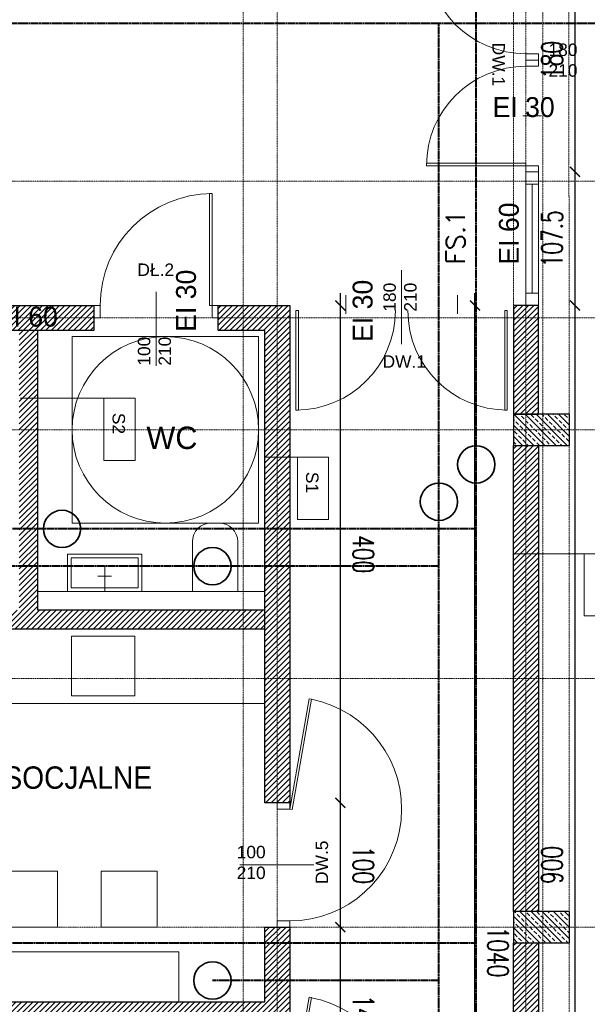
# Model space of a CAD drawing. Header units: millimetres. Extents: x -115268 to 140687, y -37779 to 24471.
# Tile 111 of 256: x 52883 to 53340, y -5489 to -4697. Entities that reach past the tile are written whole.
import ezdxf
from ezdxf.enums import TextEntityAlignment as Align

# ---------------------------------------------------------------- set-up
doc = ezdxf.new("R2010")
doc.units = ezdxf.units.MM
doc.header["$PDMODE"] = 2
doc.header["$PDSIZE"] = 1
for name, pattern in [('AUSGEZOGEN', [0]), ('DASHDOT', [1, 0.5, -0.25, 0, -0.25]), ('DASHED', [19.05, 12.7, -6.35])]:
    doc.linetypes.add(name, pattern=pattern)
doc.layers.get('0').update_dxf_attribs({"lineweight": 9})
for name, color, linetype, lineweight in [('A - STOLARKA - ZESTAWIENIE', 140, 'Continuous', 9), ('A opis', 1, 'Continuous', 13), ('A stolarka', 4, 'Continuous', 9), ('A wyp ruchome', 253, 'Continuous', 9), ('A_CIENKA', 7, 'Continuous', 9), ('A_HATCH', 8, 'Continuous', 9), ('A_KONSTRUKCJA', 3, 'Continuous', 25), ('A_MUROWANE', 30, 'Continuous', 25), ('A_OSIE', 1, 'DASHDOT', 9), ('A_PRZERYW', 8, 'DASHED', 9), ('\x9dciany', 7, 'Continuous', 9)]:
    doc.layers.add(name, color=color, linetype=linetype, lineweight=lineweight)
doc.layers.add('A_WYMIAR', color=253, linetype='Continuous', lineweight=5, transparency=0.2)
doc.styles.add('Arial', font='arial.ttf')
doc.styles.add('Arial CE', font='arial.ttf')
doc.styles.add('ROMANS', font='romanpl.shx', dxfattribs={"bigfont": 'romanbigpl.shx'})
doc.styles.add('romans 1-100', font='romans.shx', dxfattribs={"width": 0.7, "height": 17})
doc.dimstyles.new('___SKALA_1_100', dxfattribs={"dimscale": 10, "dimtxt": 17, "dimasz": 0.8, "dimexe": 2, "dimexo": 2, "dimgap": 1, "dimtad": 1, "dimdec": 4, "dimrnd": 0.5, "dimdsep": 46, "dimtxsty": 'romans 1-100', "dimblk": 'ARCHTICK', "dimcen": 0.1, "dimdle": 1, "dimse1": 1, "dimse2": 1, "dimadec": 0, "dimazin": 0, "dimtfac": 1, "dimtdec": 4, "dimtix": 1, "dimtmove": 0, "dimatfit": 3, "dimldrblk": 'ARCHTICK', "dimfxl": 6, "dimfxlon": 1, "dimtolj": 1, "dimarcsym": 0})

# ---------------------------------------------------------------- blocks, each defined once
blk = doc.blocks.new('AnonymMegaMac_nNn037')
at = {"layer": 'A stolarka', "color": 3, "linetype": 'AUSGEZOGEN', "lineweight": 0}
blk.add_line((39057.77, -7854.61), (39042.77, -7854.61), dxfattribs=at)
at = {"layer": 'A stolarka', "color": 7, "linetype": 'AUSGEZOGEN', "lineweight": 0}
for points in [[(39055.27, -7809.61), (39057.24, -7809.96), (39072.86, -7721.33), (39070.89, -7720.98)], [(39045.27, -7804.61), (39045.27, -7809.61), (39055.27, -7809.61), (39055.27, -7804.61)], [(39045.27, -7899.61), (39045.27, -7904.61), (39055.27, -7904.61), (39055.27, -7899.61)]]:
    blk.add_lwpolyline(points, close=True, dxfattribs=at)
at = {"layer": 'A stolarka', "color": 8, "linetype": 'AUSGEZOGEN', "lineweight": 0}
blk.add_arc((39055.27, -7809.61), 90, 270, 78.72666, dxfattribs=at)
blk = doc.blocks.new('AnonymMegaMac_nNn038')
at = {"layer": 'A stolarka', "color": 3, "linetype": 'AUSGEZOGEN', "lineweight": 0}
blk.add_line((39057.77, -8094.61), (39042.77, -8094.61), dxfattribs=at)
at = {"layer": 'A stolarka', "color": 7, "linetype": 'AUSGEZOGEN', "lineweight": 0}
for points in [[(39055.27, -8049.61), (39057.24, -8049.96), (39072.86, -7961.33), (39070.89, -7960.98)], [(39045.27, -8044.61), (39045.27, -8049.61), (39055.27, -8049.61), (39055.27, -8044.61)], [(39045.27, -8139.61), (39045.27, -8144.61), (39055.27, -8144.61), (39055.27, -8139.61)]]:
    blk.add_lwpolyline(points, close=True, dxfattribs=at)
at = {"layer": 'A stolarka', "color": 8, "linetype": 'AUSGEZOGEN', "lineweight": 0}
blk.add_arc((39055.27, -8049.61), 90, 270, 78.72666, dxfattribs=at)
blk = doc.blocks.new('AnonymMegaMac_nNn049')
at = {"layer": 'A stolarka', "color": 3, "linetype": 'AUSGEZOGEN', "lineweight": 0}
blk.add_line((38947.77, -7402.11), (38947.77, -7417.11), dxfattribs=at)
at = {"layer": 'A stolarka', "color": 7, "linetype": 'AUSGEZOGEN', "lineweight": 0}
for points in [[(38992.77, -7404.61), (38990.77, -7404.61), (38990.77, -7314.61), (38992.77, -7314.61)], [(38902.77, -7414.61), (38897.77, -7414.61), (38897.77, -7404.61), (38902.77, -7404.61)], [(38997.77, -7414.61), (38992.77, -7414.61), (38992.77, -7404.61), (38997.77, -7404.61)]]:
    blk.add_lwpolyline(points, close=True, dxfattribs=at)
at = {"layer": 'A stolarka', "color": 8, "linetype": 'AUSGEZOGEN', "lineweight": 0}
blk.add_arc((38992.77, -7404.61), 90, 90, 180, dxfattribs=at)
blk = doc.blocks.new('bateria_nNn052')
at = {"layer": 'A wyp ruchome', "color": 8, "linetype": 'AUSGEZOGEN', "lineweight": 0}
for points in [[(38906.46, -7634.61), (38906.46, -7614.61)], [(38901.07, -7622.3), (38911.84, -7622.3)]]:
    blk.add_lwpolyline(points, dxfattribs=at)
blk = doc.blocks.new('bateria1_nNn051')
blk.add_blockref('bateria_nNn052', (0, 0))
blk = doc.blocks.new('_ArchTick')
at = {"color": 0, "linetype": 'ByBlock', "const_width": 0.15}
blk.add_lwpolyline([(-0.5, -0.5), (0.5, 0.5)], dxfattribs=at)
blk = doc.blocks.new('*D221')
at = {"layer": 'A_WYMIAR', "color": 0, "lineweight": -2, "transparency": 16777216}
blk.add_line((51670.47, -7123.57), (54060.47, -7123.57), dxfattribs=at)
at = {"layer": 'Defpoints', "color": 0, "transparency": 16777216}
for p in [(51680.47, -4432.31), (54050.47, -6032.31), (54050.47, -7123.57)]:
    blk.add_point(p, dxfattribs=at)
at = {"layer": 'A_WYMIAR', "color": 0, "lineweight": -2, "transparency": 16777216, "xscale": 8, "yscale": 8, "zscale": 8, "rotation": 180}
blk.add_blockref('_ArchTick', (51680.47, -7123.57), dxfattribs=at)
at = {"layer": 'A_WYMIAR', "color": 0, "lineweight": -2, "transparency": 16777216, "xscale": 8, "yscale": 8, "zscale": 8}
blk.add_blockref('_ArchTick', (54050.47, -7123.57), dxfattribs=at)
at = {"layer": 'A_WYMIAR', "color": 0, "transparency": 16777216, "insert": (52865.47, -7105.07), "char_height": 17, "attachment_point": 5, "style": 'romans 1-100'}
blk.add_mtext('\\A1;2370', dxfattribs=at)
blk = doc.blocks.new('*D291')
at = {"layer": 'A_WYMIAR', "color": 0, "lineweight": -2, "transparency": 16777216}
blk.add_line((53329.9, -4629.13), (53329.9, -4829.13), dxfattribs=at)
at = {"layer": 'Defpoints', "color": 0, "transparency": 16777216}
for p in [(53300.47, -4639.13), (53300.47, -4819.13), (53329.9, -4819.13)]:
    blk.add_point(p, dxfattribs=at)
at = {"layer": 'A_WYMIAR', "color": 0, "lineweight": -2, "transparency": 16777216, "xscale": 8, "yscale": 8, "zscale": 8}
for p, rotation in [((53329.9, -4639.13), 90), ((53329.9, -4819.13), 270)]:
    blk.add_blockref('_ArchTick', p, dxfattribs=dict(at, rotation=rotation))
at = {"layer": 'A_WYMIAR', "color": 0, "transparency": 16777216, "insert": (53311.4, -4729.13), "char_height": 17, "attachment_point": 5, "rotation": 90, "style": 'romans 1-100'}
blk.add_mtext('\\A1;180', dxfattribs=at)
blk = doc.blocks.new('*D292')
at = {"layer": 'A_WYMIAR', "color": 0, "lineweight": -2, "transparency": 16777216}
blk.add_line((53329.9, -4809.13), (53329.9, -4936.63), dxfattribs=at)
at = {"layer": 'Defpoints', "color": 0, "transparency": 16777216}
for p in [(53300.47, -4819.13), (53300.47, -4926.63), (53329.9, -4926.63)]:
    blk.add_point(p, dxfattribs=at)
at = {"layer": 'A_WYMIAR', "color": 0, "lineweight": -2, "transparency": 16777216, "xscale": 8, "yscale": 8, "zscale": 8}
for p, rotation in [((53329.9, -4819.13), 90), ((53329.9, -4926.63), 270)]:
    blk.add_blockref('_ArchTick', p, dxfattribs=dict(at, rotation=rotation))
at = {"layer": 'A_WYMIAR', "color": 0, "transparency": 16777216, "insert": (53311.4, -4872.88), "char_height": 17, "attachment_point": 5, "rotation": 90, "style": 'romans 1-100'}
blk.add_mtext('\\A1;107.5', dxfattribs=at)
blk = doc.blocks.new('*D293')
at = {"layer": 'A_WYMIAR', "color": 0, "lineweight": -2, "transparency": 16777216}
blk.add_line((53329.9, -4916.63), (53329.9, -5836.63), dxfattribs=at)
at = {"layer": 'Defpoints', "color": 0, "transparency": 16777216}
for p in [(53300.47, -4926.63), (53329.84, -5826.63), (53329.9, -5826.63)]:
    blk.add_point(p, dxfattribs=at)
at = {"layer": 'A_WYMIAR', "color": 0, "lineweight": -2, "transparency": 16777216, "xscale": 8, "yscale": 8, "zscale": 8}
for p, rotation in [((53329.9, -4926.63), 90), ((53329.9, -5826.63), 270)]:
    blk.add_blockref('_ArchTick', p, dxfattribs=dict(at, rotation=rotation))
at = {"layer": 'A_WYMIAR', "color": 0, "transparency": 16777216, "insert": (53311.4, -5376.63), "char_height": 17, "attachment_point": 5, "rotation": 90, "style": 'romans 1-100'}
blk.add_mtext('\\A1;900', dxfattribs=at)
blk = doc.blocks.new('*D470')
at = {"layer": 'A_WYMIAR', "color": 0, "lineweight": -2, "ltscale": 0.5, "transparency": 16777216}
blk.add_line((53141.13, -4916.63), (53141.13, -5336.63), dxfattribs=at)
at = {"layer": 'Defpoints', "color": 0, "ltscale": 0.5, "transparency": 16777216}
for p in [(53100.47, -4926.63), (53100.47, -5326.63), (53141.13, -5326.63)]:
    blk.add_point(p, dxfattribs=at)
at = {"layer": 'A_WYMIAR', "color": 0, "lineweight": -2, "ltscale": 0.5, "transparency": 16777216, "xscale": 8, "yscale": 8, "zscale": 8}
for p, rotation in [((53141.13, -4926.63), 90), ((53141.13, -5326.63), 270)]:
    blk.add_blockref('_ArchTick', p, dxfattribs=dict(at, rotation=rotation))
at = {"layer": 'A_WYMIAR', "color": 0, "ltscale": 0.5, "transparency": 16777216, "insert": (53159.63, -5126.63), "char_height": 17, "attachment_point": 5, "rotation": 270, "style": 'romans 1-100'}
blk.add_mtext('\\A1;400', dxfattribs=at)
blk = doc.blocks.new('*D471')
at = {"layer": 'A_WYMIAR', "color": 0, "lineweight": -2, "ltscale": 0.5, "transparency": 16777216}
blk.add_line((53141.13, -5416.63), (53141.13, -5576.63), dxfattribs=at)
at = {"layer": 'Defpoints', "color": 0, "ltscale": 0.5, "transparency": 16777216}
for p in [(53100.47, -5426.63), (53100.47, -5566.63), (53141.13, -5566.63)]:
    blk.add_point(p, dxfattribs=at)
at = {"layer": 'A_WYMIAR', "color": 0, "lineweight": -2, "ltscale": 0.5, "transparency": 16777216, "xscale": 8, "yscale": 8, "zscale": 8}
for p, rotation in [((53141.13, -5426.63), 90.00000000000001), ((53141.13, -5566.63), 270)]:
    blk.add_blockref('_ArchTick', p, dxfattribs=dict(at, rotation=rotation))
at = {"layer": 'A_WYMIAR', "color": 0, "ltscale": 0.5, "transparency": 16777216, "insert": (53159.63, -5496.63), "char_height": 17, "attachment_point": 5, "rotation": 270, "style": 'romans 1-100'}
blk.add_mtext('\\A1;140', dxfattribs=at)
blk = doc.blocks.new('*D472')
at = {"layer": 'A_WYMIAR', "color": 0, "lineweight": -2, "ltscale": 0.5, "transparency": 16777216}
blk.add_line((53141.13, -5316.63), (53141.13, -5436.63), dxfattribs=at)
at = {"layer": 'Defpoints', "color": 0, "ltscale": 0.5, "transparency": 16777216}
for p in [(53073.64, -5326.63), (53073.64, -5426.63), (53141.13, -5426.63)]:
    blk.add_point(p, dxfattribs=at)
at = {"layer": 'A_WYMIAR', "color": 0, "lineweight": -2, "ltscale": 0.5, "transparency": 16777216, "xscale": 8, "yscale": 8, "zscale": 8}
for p, rotation in [((53141.13, -5326.63), 89.99999999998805), ((53141.13, -5426.63), 269.9999999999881)]:
    blk.add_blockref('_ArchTick', p, dxfattribs=dict(at, rotation=rotation))
at = {"layer": 'A_WYMIAR', "color": 0, "ltscale": 0.5, "transparency": 16777216, "insert": (53159.63, -5376.63), "char_height": 17, "attachment_point": 5, "rotation": 270, "style": 'romans 1-100'}
blk.add_mtext('\\A1;100', dxfattribs=at)
blk = doc.blocks.new('*D487')
at = {"layer": 'A_WYMIAR', "color": 0, "lineweight": -2, "ltscale": 0.5, "transparency": 16777216}
blk.add_line((53249.47, -5976.63), (53249.47, -4916.63), dxfattribs=at)
at = {"layer": 'Defpoints', "color": 0, "ltscale": 0.5, "transparency": 16777216}
for p in [(53249.47, -4926.63), (53280.47, -4926.63), (53280.47, -5966.63)]:
    blk.add_point(p, dxfattribs=at)
at = {"layer": 'A_WYMIAR', "color": 0, "lineweight": -2, "ltscale": 0.5, "transparency": 16777216, "xscale": 8, "yscale": 8, "zscale": 8}
for p, rotation in [((53249.47, -4926.63), 90), ((53249.47, -5966.63), 270)]:
    blk.add_blockref('_ArchTick', p, dxfattribs=dict(at, rotation=rotation))
at = {"layer": 'A_WYMIAR', "color": 0, "ltscale": 0.5, "transparency": 16777216, "insert": (53267.97, -5446.63), "char_height": 17, "attachment_point": 5, "rotation": 270, "style": 'romans 1-100'}
blk.add_mtext('\\A1;1040', dxfattribs=at)
blk = doc.blocks.new('*U2072')
at = {"lineweight": 5, "ltscale": 0.25}
h = blk.add_hatch(dxfattribs=at)
h.set_pattern_fill('ANSI33', color=256, style=0)
h.set_pattern_definition([(45, (0, -25), (-4.4901, 4.4901), []), (45, (4.49, -25), (-4.4901, 4.4901), [3.175, -1.5875])])
h.paths.add_polyline_path([(0, 0), (0, -45), (25, -45), (25, 0)])
blk.add_lwpolyline([(0, 0), (0, -45), (25, -45), (25, 0)], close=True)
blk = doc.blocks.new('1 słupy parter Wola swietlica')
at = {"rotation": 90}
for p in [(1562.5, -785), (1562.5, -1185)]:
    blk.add_blockref('*U2072', p, dxfattribs=at)
blk = doc.blocks.new('AnonymMegaMac_nNn04')
at = {"layer": 'A stolarka', "color": 3, "linetype": 'AUSGEZOGEN', "lineweight": 0}
blk.add_line((39242.77, -7149.61), (39257.77, -7149.61), dxfattribs=at)
at = {"layer": 'A stolarka', "color": 7, "linetype": 'AUSGEZOGEN', "lineweight": 0}
for points in [[(39245.27, -7109.61), (39245.27, -7111.61), (39165.27, -7111.61), (39165.27, -7109.61)], [(39255.27, -7104.61), (39255.27, -7109.61), (39245.27, -7109.61), (39245.27, -7104.61)], [(39255.27, -7189.61), (39255.27, -7194.61), (39245.27, -7194.61), (39245.27, -7189.61)]]:
    blk.add_lwpolyline(points, close=True, dxfattribs=at)
at = {"layer": 'A stolarka', "color": 8, "linetype": 'AUSGEZOGEN', "lineweight": 0}
blk.add_arc((39245.27, -7109.61), 80, 180, 270, dxfattribs=at)
blk = doc.blocks.new('AnonymMegaMac_nNn05')
at = {"layer": 'A stolarka', "color": 3, "linetype": 'AUSGEZOGEN', "lineweight": 0}
blk.add_line((39242.77, -7239.61), (39257.77, -7239.61), dxfattribs=at)
at = {"layer": 'A stolarka', "color": 7, "linetype": 'AUSGEZOGEN', "lineweight": 0}
for points in [[(39255.27, -7199.61), (39255.27, -7194.61), (39245.27, -7194.61), (39245.27, -7199.61)], [(39245.27, -7279.61), (39245.27, -7277.61), (39165.27, -7277.61), (39165.27, -7279.61)], [(39255.27, -7284.61), (39255.27, -7279.61), (39245.27, -7279.61), (39245.27, -7284.61)]]:
    blk.add_lwpolyline(points, close=True, dxfattribs=at)
at = {"layer": 'A stolarka', "color": 8, "linetype": 'AUSGEZOGEN', "lineweight": 0}
blk.add_arc((39245.27, -7279.61), 80, 90, 180, dxfattribs=at)

msp = doc.modelspace()

# ---------------------------------------------------------------- hatches: boundary and pattern name
at = {"layer": 'A_HATCH', "transparency": 33554687}
h = msp.add_hatch(dxfattribs=at)
h.set_pattern_fill('ANSI31', color=256, angle=-2e-14)
h.paths.add_polyline_path([(53100.46936, -6009.74214), (53080.46936, -6009.74214), (53080.46936, -6426.62645), (53100.46936, -6426.62645)])
h.paths.add_polyline_path([(53100.46936, -5426.62645), (53080.46936, -5426.62645), (53080.46936, -5486.62645), (52700.46936, -5486.62645), (52700.46936, -5439.12645), (52680.46936, -5439.12645), (52680.46936, -5566.62645), (52700.46936, -5566.62645), (52700.46936, -5506.62645), (53080.46936, -5506.62645), (53080.46936, -5566.62645), (53100.46936, -5566.62645)])
h.paths.add_polyline_path([(53100.46936, -4926.62645), (53042.96936, -4926.62645), (53042.96936, -4946.62645), (53080.46936, -4946.62645), (53080.46936, -5326.62645), (53100.46936, -5326.62645)])
h.paths.add_polyline_path([(52942.96936, -4926.62645), (52837.96936, -4926.62645), (52837.96936, -4946.62645), (52942.96936, -4946.62645)])
h.paths.add_polyline_path([(53695.46936, -5826.62645), (53555.46936, -5826.62645), (53555.46936, -5846.62645), (53670.46936, -5846.62645), (53670.46936, -6026.62645), (53690.46936, -6026.62645), (53690.46936, -5846.62645), (53695.46936, -5846.62645)])
h.paths.add_polyline_path([(53690.46936, -6026.62645), (53670.46936, -6026.62645), (53670.46936, -6126.62645), (53690.46936, -6126.62645)])
h.paths.add_polyline_path([(53690.46936, -6126.62645), (53670.46936, -6126.62645), (53670.46936, -6181.62645), (53690.46936, -6181.62645)])
h.paths.add_polyline_path([(53940.46936, -5826.62645), (53790.46936, -5826.62645), (53790.46936, -5846.62645), (53940.46936, -5846.62645)])
h.paths.add_polyline_path([(53940.46936, -5826.62645), (53940.46936, -5846.62645)], flags=17)
h.paths.add_polyline_path([(53790.46936, -5826.62645), (53785.46936, -5826.62645), (53785.46936, -5846.62645), (53790.46936, -5846.62645)])
h.paths.add_polyline_path([(53325.46936, -5826.62645), (53325.46936, -5846.62645), (53465.46936, -5846.62645), (53465.46936, -5826.62645)])
h.paths.add_polyline_path([(53300.46936, -5851.62645), (53280.46936, -5851.62645), (53280.46936, -5966.62645), (53290.46936, -5966.62645), (53300.46936, -5966.62645)])
h.paths.add_polyline_path([(53300.46936, -5439.12645), (53280.46936, -5439.12645), (53280.46936, -5813.62645), (53300.46936, -5813.62645)])
h.paths.add_polyline_path([(53280.46936, -5014.12645), (53300.46936, -5014.12645), (53300.46936, -4926.62645), (53280.46936, -4926.62645)])
h.paths.add_polyline_path([(53300.46936, -5039.12645), (53280.46936, -5039.12645), (53280.46936, -5414.12645), (53300.46936, -5414.12645)])
h.paths.add_polyline_path([(52700.46936, -5839.12645), (52680.46936, -5839.12645), (52680.46936, -5909.74214), (52700.46936, -5909.74214)])
h.paths.add_polyline_path([(52700.46936, -5814.12645), (52700.46936, -5826.62645), (53080.46936, -5826.62645), (53080.46936, -5909.74214), (53100.46936, -5909.74214), (53100.46936, -5666.62645), (53080.46936, -5666.62645), (53080.46936, -5806.62645), (52700.46936, -5806.62645), (52700.46936, -5666.62645), (52680.46936, -5666.62645), (52680.46936, -5814.12645)])
h.paths.add_polyline_path([(52680.46936, -5014.12645), (52700.46936, -5014.12645), (52700.46936, -4946.62645), (52737.96936, -4946.62645), (52737.96936, -4926.62645), (52680.46936, -4926.62645)])
h.paths.add_polyline_path([(52700.46936, -5039.12645), (52680.46936, -5039.12645), (52680.46936, -5314.12645), (52700.46936, -5314.12645)])
h = msp.add_hatch(dxfattribs=at)
h.set_pattern_fill('ANSI31', color=256, angle=-2e-14)
h.paths.add_polyline_path([(53080.46923, -5171.62645), (52897.96936, -5171.62645), (52897.96936, -4946.62645), (52882.96936, -4946.62645), (52882.96936, -5171.62645), (52700.46936, -5171.62645), (52700.46936, -5186.62645), (53080.46923, -5186.62645)])

# ---------------------------------------------------------------- linework, layer by layer
msp.add_line((53280.46936, -4926.62645), (53300.46936, -4926.62645))
at = {"layer": 'A opis', "color": 0, "ltscale": 0.5}
for p, q in [((53190.44809, -4957.59459), (53190.44809, -4898.09688)), ((52992.96936, -4975.12561), (52992.96936, -4915.62789)), ((53060.40625, -5376.58347), (53119.90397, -5376.58347))]:
    msp.add_line(p, q, dxfattribs=at)
at = {"layer": 'A stolarka'}
for p, q in [((53300.46936, -4819.12645), (53300.46936, -4926.62645)), ((53290.46936, -4916.62645), (53290.46936, -4829.12645)), ((53295.46936, -4916.62645), (53295.46936, -4829.12645)), ((53145.46936, -4933.20434), (53145.46936, -4918.20434)), ((53235.46936, -4933.20434), (53235.46936, -4918.20434))]:
    msp.add_line(p, q, dxfattribs=at)
for points in [[(53300.46936, -4829.12645), (53300.46936, -4819.12645), (53290.46936, -4819.12645), (53290.46936, -4829.12645), (53300.46936, -4829.12645)], [(53300.46936, -4926.62645), (53300.46936, -4916.62645), (53290.46936, -4916.62645), (53290.46936, -4926.62645), (53300.46936, -4926.62645)]]:
    msp.add_lwpolyline(points, dxfattribs=at)
at = {"layer": 'A wyp ruchome'}
for p, q in [((52975.93242, -5192.62645), (52975.93242, -5240.62645)), ((52700.46936, -5246.62645), (53080.46936, -5246.62645))]:
    msp.add_line(p, q, dxfattribs=at)
msp.add_lwpolyline([(53058.70807, -5156.61951), (53058.69147, -5116.61951, 0.414213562), (53043.68524, -5101.62574), (53037.1848, -5101.62892, 0.414204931), (53022.19103, -5116.6347), (53022.20645, -5156.63411), (53058.70807, -5156.61848)], format="xyb", dxfattribs=at)
for points in [[(52921.65957, -5126.62569), (52981.65957, -5126.62569), (52981.65957, -5156.62569), (52921.65957, -5156.62569)], [(52924.65957, -5129.62569), (52978.65957, -5129.62569), (52978.65957, -5153.62569), (52924.65957, -5153.62569)], [(52868.82716, -5426.62645), (52868.82716, -5381.62645), (52913.82716, -5381.62645), (52913.82716, -5426.62645)], [(52948.82716, -5426.62645), (52948.82716, -5381.62645), (52993.82716, -5381.62645), (52993.82716, -5426.62645)]]:
    msp.add_lwpolyline(points, close=True, dxfattribs=at)
for points in [[(53080.46923, -5186.62645), (53080.46923, -5156.62645), (52897.96936, -5156.62488)], [(52975.93242, -5240.62645), (52924.93242, -5240.62645), (52924.93242, -5192.62645), (52975.93242, -5192.62645)], [(52771.32716, -5446.62645), (53011.32716, -5446.62645), (53011.32716, -5486.62645)]]:
    msp.add_lwpolyline(points, dxfattribs=at)
at = {"layer": 'A_CIENKA'}
for points in [[(53105.46936, -4930.70434), (53107.46936, -4930.70434), (53107.46936, -5010.70434), (53105.46936, -5010.70434)], [(53275.46936, -4930.70434), (53273.46936, -4930.70434), (53273.46936, -5010.70434), (53275.46936, -5010.70434)]]:
    msp.add_lwpolyline(points, close=True, dxfattribs=at)
for centre, start, end in [((53105.46936, -4930.70434), 270, 360), ((53275.46936, -4930.70434), 180, 270)]:
    msp.add_arc(centre, 80, start, end, dxfattribs=at)
at = {"layer": 'A_KONSTRUKCJA', "color": 177, "linetype": 'DASHED', "lineweight": 40, "ltscale": 0.05, "true_color": 0x293189}
for p, q in [((53250.46936, -6484.63005), (53250.46936, -4669.875)), ((53250.46936, -5106.25729), (52714.07126, -5106.25729)), ((53250.46936, -5439.55075), (52714.07126, -5439.55075))]:
    msp.add_line(p, q, dxfattribs=at)
at = {"layer": 'A_KONSTRUKCJA', "color": 240, "linetype": 'DASHED', "lineweight": 40, "ltscale": 0.05, "true_color": 0xed1f24}
for p, q in [((53911.97665, -4699.875), (51831.05743, -4699.875)), ((53220.46936, -6514.63005), (53220.46936, -4699.875)), ((53220.46936, -5136.25729), (52862.7772, -5136.25729)), ((53220.46936, -5469.55075), (53038.31659, -5469.55075))]:
    msp.add_line(p, q, dxfattribs=at)
at = {"layer": 'A_MUROWANE'}
msp.add_line((52700.46936, -5186.62645), (53080.46936, -5186.62645), dxfattribs=at)
for points in [[(52837.96936, -4926.62645), (52942.96936, -4926.62645), (52942.96936, -4946.62645), (52837.96936, -4946.62645)], [(53042.96936, -4926.62645), (53100.46936, -4926.62645), (53100.46936, -5326.62645), (53080.46936, -5326.62645), (53080.46936, -4946.62645), (53042.96936, -4946.62645)], [(53280.46936, -5014.12645), (53300.46936, -5014.12645), (53300.46936, -4926.62645), (53280.46936, -4926.62645)], [(53280.46936, -5039.12645), (53300.46936, -5039.12645), (53300.46936, -5414.12645), (53280.46936, -5414.12645)], [(52700.46936, -5439.12645), (52700.46936, -5486.62645), (53080.46936, -5486.62645), (53080.46936, -5426.62645), (53100.46936, -5426.62645), (53100.46936, -5566.62645), (53080.46936, -5566.62645), (53080.46936, -5506.62645), (52700.46936, -5506.62645), (52700.46936, -5566.62645), (52680.46936, -5566.62645), (52680.46936, -5439.12645)], [(53300.46936, -5813.62645), (53280.46936, -5813.62645), (53280.46936, -5439.12645), (53300.46936, -5439.12645)]]:
    msp.add_lwpolyline(points, close=True, dxfattribs=at)
msp.add_lwpolyline([(53080.46936, -5171.62645), (52897.96936, -5171.62645), (52897.96936, -4946.62645)], dxfattribs=at)
at = {"layer": 'A_OSIE', "ltscale": 0.3, "transparency": 33554559}
for p, q in [((53062.96936, -3902.99015), (53062.96936, -7140.05215)), ((53090.46936, -7140.05215), (53090.46936, -3902.99015)), ((53290.46936, -3902.99015), (53290.46936, -7140.05215)), ((54341.80835, -4826.62645), (51440.84596, -4826.62645)), ((51440.84596, -4936.62645), (54341.80835, -4936.62645)), ((54341.80835, -5026.62645), (51440.84596, -5026.62645)), ((54341.80835, -5226.62645), (51440.84596, -5226.62645)), ((54341.80835, -5426.62645), (51440.84596, -5426.62645))]:
    msp.add_line(p, q, dxfattribs=at)
at = {"layer": 'A_PRZERYW', "ltscale": 0.01}
for points in [[(53304.07741, -6611.62645), (53304.07741, -4282.10609)], [(53325.46936, -6611.62645), (53324.95789, -4306.62645)], [(53280.46936, -4926.62645), (53280.46936, -4639.12645)]]:
    msp.add_lwpolyline(points, dxfattribs=at)
at = {"layer": 'A_WYMIAR'}
for points in [[(52883.62877, -5001.22796), (52976.08414, -5001.22796), (52976.08414, -5051.22796), (52956.08414, -5051.22796), (52951.08414, -5051.22796), (52951.08414, -5001.22796)], [(53080.46936, -5048.67695), (53131.67268, -5048.67695), (53131.67268, -5098.67695), (53111.67268, -5098.67695), (53106.67268, -5098.67695), (53106.67268, -5048.67695)], [(53280.46936, -5126.32408), (53362.40179, -5126.32408), (53362.40179, -5176.32408), (53342.40179, -5176.32408), (53337.40179, -5176.32408), (53337.40179, -5126.32408)]]:
    msp.add_lwpolyline(points, dxfattribs=at)
at = {"layer": 'A_WYMIAR', "color": 177, "lineweight": 35, "true_color": 0x293189}
for centre in [(53250.46936, -5054.44318), (52917.3452, -5106.25729)]:
    msp.add_circle(centre, 15, dxfattribs=at)
at = {"layer": 'A_WYMIAR', "color": 240, "lineweight": 35, "true_color": 0xed1f24}
for centre in [(53220.46936, -5084.44318), (53038.31659, -5136.25729), (53038.31659, -5469.55075)]:
    msp.add_circle(centre, 15, dxfattribs=at)
at = {"layer": '\x9dciany'}
for p, q in [((52925.46936, -4951.62645), (53075.46936, -4951.62645)), ((52925.46936, -5101.62645), (52925.46936, -4951.62645)), ((53075.46936, -5101.62645), (53075.46936, -4951.62645)), ((52925.46936, -5101.62645), (53075.46936, -5101.62645))]:
    msp.add_line(p, q, dxfattribs=at)
msp.add_circle((53000.46936, -5026.62645), 75, dxfattribs=at)

# ---------------------------------------------------------------- block references
msp.add_blockref('bateria1_nNn051', (14045.20271, 2477.98413))
at = {"layer": 'A stolarka'}
for name, p in [('AnonymMegaMac_nNn04', (14045.20271, 2465.48413)), ('AnonymMegaMac_nNn05', (14045.20271, 2465.48413)), ('AnonymMegaMac_nNn049', (14045.20271, 2477.98413)), ('AnonymMegaMac_nNn037', (14045.20271, 2477.98413)), ('AnonymMegaMac_nNn038', (14045.20271, 2477.98413))]:
    msp.add_blockref(name, p, dxfattribs=at)
at = {"layer": 'A_KONSTRUKCJA'}
msp.add_blockref('1 słupy parter Wola swietlica', (51717.96936, -4254.12645), dxfattribs=at)

# ---------------------------------------------------------------- texts
at = {"layer": 'A - STOLARKA - ZESTAWIENIE', "color": 7, "insert": (53226.32504, -4893.58942), "char_height": 15, "width": 1942.4424976, "attachment_point": 1, "rotation": 90, "style": 'ROMANS'}
msp.add_mtext('{\\Fromans|c238;FS.1}', dxfattribs=at)
at = {"layer": 'A_WYMIAR', "color": 7}
for s, rotation, p in [('EI 30', 360, (53263.62073, -4774.99542)), ('EI 60', 90, (53284.7044, -4893.66857)), ('EI 30', 90, (53025.05631, -4947.74202)), ('EI 30', 90, (53167.09315, -4955.85185)), ('REI 60', 360, (52848.59087, -4943.57658))]:
    msp.add_text(s, height=16, rotation=rotation, dxfattribs=at).set_placement(p)
at = {"layer": 'A_WYMIAR', "char_height": 10, "attachment_point": 1, "style": 'Arial'}
for s, width, heights, insert, rotation in [('DW.1', 473.6976626, [9.22219], (53273.49785, -4715.21649), 270), ('180\\P210', 89.6345912, [30.02254], (53175.78902, -4931.57471), 90), ('100\\P210', 89.6345912, [30.02254], (52978.31029, -4974.99286), 90), ('S2', 473.6976626, [9.22219], (52967.98456, -5012.92879), 270), ('S1', 473.6976626, [9.22219], (53123.5731, -5060.37778), 270), ('DW.5', 473.6976626, [9.22219], (53121.28794, -5391.90574), 90)]:
    msp.add_mtext_dynamic_manual_height_columns(s, width=width, gutter_width=1.25, heights=heights, dxfattribs=dict(at, insert=insert, rotation=rotation))
for s, width, heights, insert in [('180\\P210', 89.6345912, [30.02254], (53308.60172, -4715.87969)), ('DŁ.2', 473.6976626, [9.22219], (52977.95833, -4892.79883)), ('DW.1', 473.6976626, [9.22219], (53175.12582, -4966.67857)), ('100\\P210', 89.6345912, [30.02254], (53057.80983, -5361.2612))]:
    msp.add_mtext_dynamic_manual_height_columns(s, width=width, gutter_width=1.25, heights=heights, dxfattribs=dict(at, insert=insert))
at = {"layer": '\x9dciany', "style": 'Arial CE', "width": 0.979625}
msp.add_text('WC', height=18, dxfattribs=at).set_placement((52985.20271, -5042.01587), (53026.24271, -5042.01587), align=Align.FIT)
at = {"layer": '\x9dciany', "color": 7, "linetype": 'Continuous', "lineweight": 35, "style": 'Arial CE', "width": 0.900532}
msp.add_text('POM. SOCJALNE', height=18, rotation=360, dxfattribs=at).set_placement((52806.05601, -5315.33895), (52989.76821, -5315.33895), align=Align.FIT)

# ---------------------------------------------------------------- dimensions: what is measured, and where the dimension line sits
at = {"layer": 'A_WYMIAR'}
dim = msp.add_linear_dim(base=(54050.46936, -7123.56551), p1=(51680.46936, -4432.31309), p2=(54050.46936, -6032.31309), dimstyle='___SKALA_1_100', dxfattribs=at)
dim.commit()
dim.dimension.update_dxf_attribs({"geometry": '*D221', "text_midpoint": (52865.46936, -7105.06551)})
for base, p1, p2, picture, middle in [((53329.90417, -4819.12645), (53300.46936, -4639.12645), (53300.46936, -4819.12645), '*D291', (53311.40417, -4729.12645)), ((53329.90417, -4926.62645), (53300.46936, -4819.12645), (53300.46936, -4926.62645), '*D292', (53311.40417, -4872.87645)), ((53329.90417, -5826.62645), (53300.46936, -4926.62645), (53329.84404, -5826.62645), '*D293', (53311.40417, -5376.62645))]:
    dim = msp.add_linear_dim(base=base, p1=p1, p2=p2, angle=90, dimstyle='___SKALA_1_100', override={"dimtmove": 1}, dxfattribs=at)
    dim.commit()
    dim.dimension.update_dxf_attribs({"geometry": picture, "text_midpoint": middle})
at = {"layer": 'A_WYMIAR', "ltscale": 0.5}
for p1, p2, distance, picture, middle in [((53100.46936, -4926.62645), (53100.46936, -5326.62645), 40.65834, '*D470', (53159.6277, -5126.62645)), ((53280.46936, -5966.62645), (53280.46936, -4926.62645), 30.99585, '*D487', (53267.97351, -5446.62645)), ((53073.63792, -5326.62645), (53073.63792, -5426.62645), 67.48978, '*D472', (53159.6277, -5376.62645)), ((53100.46936, -5426.62645), (53100.46936, -5566.62645), 40.65834, '*D471', (53159.6277, -5496.62645))]:
    dim = msp.add_aligned_dim(p1=p1, p2=p2, distance=distance, dimstyle='___SKALA_1_100', dxfattribs=at)
    dim.commit()
    dim.dimension.update_dxf_attribs({"geometry": picture, "text_midpoint": middle})

doc.saveas('drawing.dxf')
